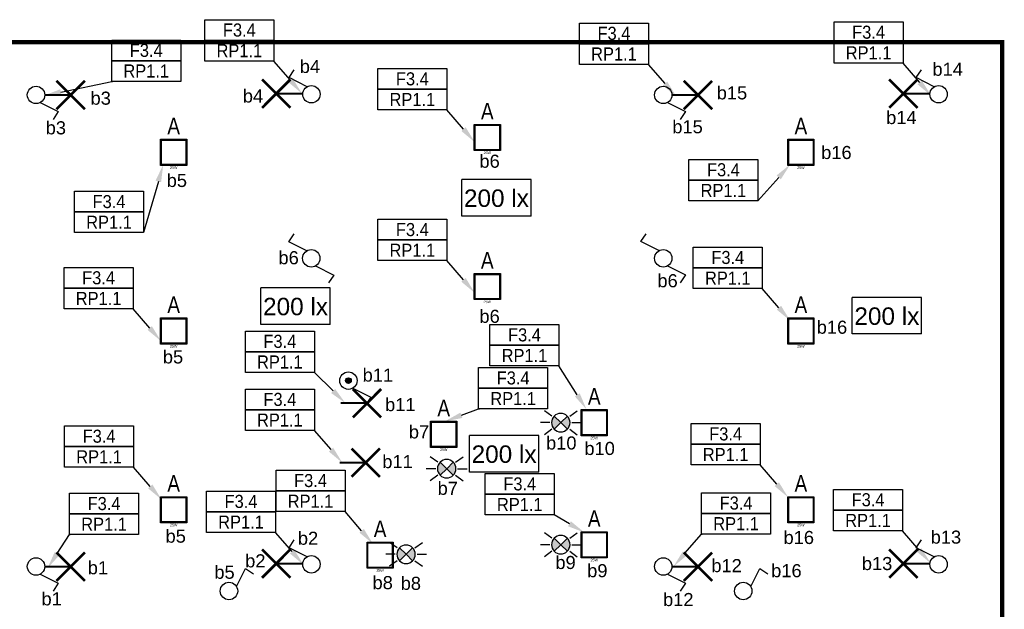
# Model space of a CAD drawing. Header units: millimetres. Extents: x 38270 to 48687, y 14738 to 20042.
# Tile 18 of 19: x 42995 to 44125, y 15613 to 16289. Entities that reach past the tile are written whole.
import ezdxf
from ezdxf import colors
from ezdxf.entities.mleader import LeaderData, LeaderLine
from ezdxf.enums import TextEntityAlignment as Align
from ezdxf.math import Vec2, Vec3

# ---------------------------------------------------------------- set-up
doc = ezdxf.new("R2010")
doc.units = ezdxf.units.MM
doc.linetypes.add('DASHED', pattern=[0.75, 0.5, -0.25])
for name, color, linetype in [('_IE_Adresy_Obwodów', 246, 'Continuous'), ('_IE_Czujki ruchu ośw', 170, 'Continuous'), ('_IE_Nateżenie oświetlenia AW', 94, 'Continuous'), ('_IE_Natężenia oświetlenia', 240, 'Continuous'), ('_IE_Oświetlenie podstawowe oprawy', 5, 'Continuous'), ('_IE_Strefy oddziaływania rozdzielnic elektrycznych', 240, 'Continuous'), ('_IE_Strefy sterowania ośw', 242, 'Continuous'), ('_IE_Strefy sterowania oświetleniem', 242, 'Continuous'), ('_IE_Łączniki_ośw_IP20', 5, 'Continuous'), ('_IE_Łączniki_ośw_IP44', 5, 'Continuous')]:
    doc.layers.add(name, color=color, linetype=linetype)
doc.layers.add('_IE_punkty oświetleniowe', color=170, linetype='Continuous', lineweight=40)
doc.styles.add('ARIAL', font='arial.ttf')
doc.styles.add('ML-LENA', font='ARIALN.TTF')
doc.styles.get("Standard").update_dxf_attribs({"font": 'ARIAL.TTF'})

# ---------------------------------------------------------------- blocks, each defined once
blk = doc.blocks.new('Natężenie oświetlenia')
at = {"layer": '_IE_Natężenia oświetlenia', "color": 7, "linetype": 'Continuous'}
for p in [(-39.7, -20.9), (39.7, 20.9)]:
    blk.add_line(p, (-39.7, 20.9), dxfattribs=at)
at = {"layer": '_IE_Natężenia oświetlenia', "color": 7}
for q in [(39.7, 20.9), (-39.7, -20.9)]:
    blk.add_line((39.7, -20.9), q, dxfattribs=at)
at = {"layer": '_IE_Nateżenie oświetlenia AW', "style": 'ARIAL', "flags": 12}
blk.add_attdef('LUX', text='', height=20, dxfattribs=at).set_placement((0, 0), align=Align.MIDDLE)
blk = doc.blocks.new('*U5026')
at = {"layer": '_IE_Łączniki_ośw_IP20', "color": 170, "ltscale": 3}
for p, q in [((1421.7, 1534.5), (1432.2, 1555.2)), ((1432.2, 1555.2), (1441.2, 1549.2))]:
    blk.add_line(p, q, dxfattribs=at)
blk.add_circle((1413.1, 1529.5), 9.98, dxfattribs=at)
at = {"layer": '_IE_Strefy sterowania ośw', "style": 'ARIAL', "flags": 12}
blk.add_attdef('STREFAOŚW', text='', height=17, dxfattribs=at).set_placement((1503.3, 1537.3), align=Align.MIDDLE)
blk = doc.blocks.new('*U5022')
at = {"layer": '_IE_Łączniki_ośw_IP20', "color": 170, "ltscale": 3}
for p, q in [((1418, 1520.8), (1438.7, 1510.4)), ((1438.7, 1510.4), (1432.7, 1501.4))]:
    blk.add_line(p, q, dxfattribs=at)
blk.add_circle((1413.1, 1529.5), 9.98, dxfattribs=at)
at = {"layer": '_IE_Strefy sterowania ośw', "style": 'ARIAL', "flags": 12}
blk.add_attdef('STREFAOŚW', text='', height=17, dxfattribs=at).set_placement((1503.3, 1537.3), align=Align.MIDDLE)
blk = doc.blocks.new('*U5024')
at = {"layer": '_IE_Łączniki_ośw_IP20', "color": 170, "ltscale": 3}
for p, q in [((1387.4, 1548.6), (1393.4, 1557.6)), ((1408.1, 1538.2), (1387.4, 1548.6))]:
    blk.add_line(p, q, dxfattribs=at)
blk.add_circle((1413.1, 1529.5), 9.98, dxfattribs=at)
at = {"layer": '_IE_Strefy sterowania ośw', "style": 'ARIAL', "flags": 12}
blk.add_attdef('STREFAOŚW', text='', height=17, dxfattribs=at).set_placement((1503.3, 1537.3), align=Align.MIDDLE)
blk = doc.blocks.new('*U5029')
at = {"layer": '_IE_Łączniki_ośw_IP20', "color": 170, "ltscale": 3}
for p, q in [((1387.4, 1548.7), (1393.4, 1557.7)), ((1408.1, 1538.3), (1387.4, 1548.7)), ((1418, 1520.8), (1438.7, 1510.4)), ((1438.7, 1510.4), (1432.7, 1501.4))]:
    blk.add_line(p, q, dxfattribs=at)
blk.add_circle((1413.1, 1529.5), 9.98, dxfattribs=at)
at = {"layer": '_IE_Strefy sterowania ośw', "style": 'ARIAL', "flags": 12}
blk.add_attdef('STREFAOŚW', text='', height=17, dxfattribs=at).set_placement((1503.3, 1537.3), align=Align.MIDDLE)
blk = doc.blocks.new('*U5031')
at = {"layer": '_IE_Łączniki_ośw_IP20', "color": 170, "ltscale": 3}
for p, q in [((1387.4, 1548.6), (1393.4, 1557.6)), ((1408.1, 1538.2), (1387.4, 1548.6)), ((1418.1, 1520.7), (1438.8, 1510.3)), ((1438.8, 1510.3), (1432.8, 1501.3))]:
    blk.add_line(p, q, dxfattribs=at)
blk.add_circle((1413.1, 1529.5), 9.98, dxfattribs=at)
at = {"layer": '_IE_Strefy sterowania ośw', "style": 'ARIAL', "flags": 12}
blk.add_attdef('STREFAOŚW', text='', height=17, dxfattribs=at).set_placement((1503.3, 1537.3), align=Align.MIDDLE)
blk = doc.blocks.new('*U5042')
at = {"layer": '_IE_punkty oświetleniowe', "ltscale": 2}
blk.add_line((0, 0), (29.9, 0), dxfattribs=at)
at = {"layer": '_IE_punkty oświetleniowe', "ltscale": 2, "const_width": 3}
for points in [[(16.3, -16.3), (-16.3, 16.3)], [(16.3, 16.3), (-16.3, -16.3)]]:
    blk.add_lwpolyline(points, dxfattribs=at)
blk = doc.blocks.new('*U5046')
at = {"layer": '_IE_Łączniki_ośw_IP44'}
h = blk.add_hatch(color=170, dxfattribs=at)
edge = h.paths.add_edge_path()
edge.add_arc((1413.1, 1529.5), 3.27, 270, 630)
at = {"layer": '_IE_Łączniki_ośw_IP20', "color": 170, "ltscale": 3}
for p, q in [((1418, 1520.8), (1438.7, 1510.4)), ((1438.7, 1510.4), (1432.7, 1501.4))]:
    blk.add_line(p, q, dxfattribs=at)
blk.add_circle((1413.1, 1529.5), 9.98, dxfattribs=at)
at = {"layer": '_IE_Łączniki_ośw_IP44', "color": 170}
blk.add_circle((1413.1, 1529.5), 3.27, dxfattribs=at)
at = {"layer": '_IE_Strefy sterowania ośw', "style": 'ARIAL', "flags": 12}
blk.add_attdef('STREFAOŚW', text='', height=17, dxfattribs=at).set_placement((1503.3, 1537.3), align=Align.MIDDLE)
blk = doc.blocks.new('Czujka ruchu sufitowa')
at = {"layer": '_IE_Czujki ruchu ośw'}
for points in [[(3278, 380.4), (3285.5, 373), (3278, 365.5, -0.414214)], [(3293, 380.4), (3285.5, 373), (3293, 365.5, 0.414214)]]:
    blk.add_hatch(color=170, dxfattribs=at).paths.add_polyline_path(points)
at = {"layer": '_IE_Czujki ruchu ośw', "color": 170}
for p, q in [((3275.3, 380.4), (3266.6, 386.7)), ((3295.7, 380.4), (3304.4, 386.7)), ((3285.5, 373), (3278, 380.4)), ((3285.5, 373), (3293, 380.4)), ((3272.9, 373), (3262.1, 373)), ((3275.3, 365.5), (3266.6, 359.2)), ((3278, 365.5), (3285.5, 373)), ((3293, 365.5), (3285.5, 373)), ((3295.7, 365.5), (3304.4, 359.2)), ((3298.1, 373), (3308.9, 373))]:
    blk.add_line(p, q, dxfattribs=at)
for start, end in [(90, 270), (270, 90)]:
    blk.add_arc((3285.5, 373), 10.6, start, end, dxfattribs=at)
blk = doc.blocks.new('F8R3B6Q8J0')
h = blk.add_hatch(color=0)
h.dxf.hatch_style = 1
h.paths.add_polyline_path([(-0.15, -0.15), (-0.15, 0.15), (0.15, 0.15), (0.15, -0.15)])
h.paths.add_polyline_path([(-0.14, -0.14), (-0.14, 0.14), (0.14, 0.14), (0.14, -0.14)], flags=16)
at = {"color": 0}
for p, q in [((-0.15, -0.15, 0.055), (-0.15, 0.15)), ((-0.15, 0.15), (0.15, 0.15, 0.055)), ((-0.14, -0.14), (-0.14, 0.14)), ((-0.14, 0.14), (0.14, 0.14)), ((0.14, 0.14), (0.14, -0.14)), ((0.15, 0.15, 0.055), (0.15, -0.15)), ((0.15, -0.15), (-0.15, -0.15, 0.055)), ((0.14, -0.14), (-0.14, -0.14))]:
    blk.add_line(p, q, dxfattribs=at)
at = {"color": 0, "style": 'ML-LENA'}
blk.add_attdef('SYMBOL', text='', height=0.19, dxfattribs=at).set_placement((0, 0.15, 244.664), align=Align.BOTTOM_CENTER)
blk.add_attdef('Atr3', text='', height=0.16, dxfattribs=at).set_placement((-0.175, 0, -3.372), align=Align.MIDDLE_RIGHT)
blk.add_attdef('Atr1', text='', height=0.16, dxfattribs=at).set_placement((0.174, 0, -3.399), align=Align.MIDDLE_LEFT)
for tag, height, p in [('Atr2', 0.16, (0, -0.197, -3.399)), ('MOC', 0.03, (0, -0.16))]:
    blk.add_attdef(tag, text='', height=height, dxfattribs=at).set_placement(p, align=Align.TOP_CENTER)
blk = doc.blocks.new('*U36201')
at = {"layer": '_IE_Adresy_Obwodów', "color": 7}
for points in [[(-792, 474), (0, 474), (0, 237), (-792, 237)], [(-792, 237), (0, 237), (0, 0), (-792, 0)]]:
    blk.add_lwpolyline(points, close=True, dxfattribs=at)
at = {"layer": '_IE_Adresy_Obwodów', "width": 0.9, "flags": 12}
for tag, p in [('ADRES', (-396, 356)), ('ROZDZ', (-396, 119))]:
    blk.add_attdef(tag, text='', height=150, dxfattribs=at).set_placement(p, align=Align.MIDDLE)
ml = blk.add_multileader_mtext('Standard')
ml.set_content(' ')
ml.set_leader_properties()
ml.build(insert=Vec2(0, 0))
ml.multileader.update_dxf_attribs({"arrow_head_size": 200})
ctx = ml.context
ctx.base_point, ctx.arrow_head_size, ctx.plane_origin = Vec3(-14, 0), 200, Vec3(553, 72)
ctx.text_align_type = 2
notes = []
notes.append((ctx, [(0, (1, 1, 0), (0, 0), (-1, 0), 8, [(0, [(322, -372), (0, 0)], 0, [])])]))
ctx.mtext.insert, ctx.mtext.alignment, ctx.mtext.flow_direction = Vec3(-10, 2), 3, 5
for ctx, leaders in notes:
    for number, flags, end, landing, length, lines in leaders:
        leader = LeaderData()
        leader.index, (leader.has_last_leader_line, leader.has_dogleg_vector, leader.attachment_direction) = number, flags
        leader.last_leader_point, leader.dogleg_vector, leader.dogleg_length = Vec3(end), Vec3(landing), length
        for number, points, colour, breaks in lines:
            line = LeaderLine()
            line.index, line.vertices, line.color, line.breaks = number, Vec3.list(points), colors.encode_raw_color(colour), breaks
            leader.lines.append(line)
        ctx.leaders.append(leader)
blk = doc.blocks.new('*U36249')
at = {"layer": '_IE_Adresy_Obwodów', "color": 7}
for points in [[(-792, 474), (0, 474), (0, 237), (-792, 237)], [(-792, 237), (0, 237), (0, 0), (-792, 0)]]:
    blk.add_lwpolyline(points, close=True, dxfattribs=at)
at = {"layer": '_IE_Adresy_Obwodów', "width": 0.9, "flags": 12}
for tag, p in [('ADRES', (-396, 356)), ('ROZDZ', (-396, 119))]:
    blk.add_attdef(tag, text='', height=150, dxfattribs=at).set_placement(p, align=Align.MIDDLE)
ml = blk.add_multileader_mtext('Standard')
ml.set_content(' ')
ml.set_leader_properties()
ml.build(insert=Vec2(0, 0))
ml.multileader.update_dxf_attribs({"arrow_head_size": 200})
ctx = ml.context
ctx.base_point, ctx.arrow_head_size, ctx.plane_origin = Vec3(-14, 0), 200, Vec3(553, 72)
ctx.text_align_type = 2
notes = []
notes.append((ctx, [(0, (1, 1, 0), (0, 0), (-1, 0), 8, [(0, [(226, 779), (0, 0)], 0, [])])]))
ctx.mtext.insert, ctx.mtext.alignment, ctx.mtext.flow_direction = Vec3(-10, 2), 3, 5
for ctx, leaders in notes:
    for number, flags, end, landing, length, lines in leaders:
        leader = LeaderData()
        leader.index, (leader.has_last_leader_line, leader.has_dogleg_vector, leader.attachment_direction) = number, flags
        leader.last_leader_point, leader.dogleg_vector, leader.dogleg_length = Vec3(end), Vec3(landing), length
        for number, points, colour, breaks in lines:
            line = LeaderLine()
            line.index, line.vertices, line.color, line.breaks = number, Vec3.list(points), colors.encode_raw_color(colour), breaks
            leader.lines.append(line)
        ctx.leaders.append(leader)
blk = doc.blocks.new('*U36250')
at = {"layer": '_IE_Adresy_Obwodów', "color": 7}
for points in [[(-792, 474), (0, 474), (0, 237), (-792, 237)], [(-792, 237), (0, 237), (0, 0), (-792, 0)]]:
    blk.add_lwpolyline(points, close=True, dxfattribs=at)
at = {"layer": '_IE_Adresy_Obwodów', "width": 0.9, "flags": 12}
for tag, p in [('ADRES', (-396, 356)), ('ROZDZ', (-396, 119))]:
    blk.add_attdef(tag, text='', height=150, dxfattribs=at).set_placement(p, align=Align.MIDDLE)
ml = blk.add_multileader_mtext('Standard')
ml.set_content(' ')
ml.set_leader_properties()
ml.build(insert=Vec2(0, 0))
ml.multileader.update_dxf_attribs({"arrow_head_size": 200})
ctx = ml.context
ctx.base_point, ctx.arrow_head_size, ctx.plane_origin = Vec3(-784, 0), 200, Vec3(-1346, 72)
notes = []
notes.append((ctx, [(0, (1, 1, 0), (-792, 0), (1, 0), 8, [(0, [(-1572, -164), (-792, 0)], 0, [])])]))
ctx.mtext.insert, ctx.mtext.flow_direction = Vec3(-782, 2), 5
for ctx, leaders in notes:
    for number, flags, end, landing, length, lines in leaders:
        leader = LeaderData()
        leader.index, (leader.has_last_leader_line, leader.has_dogleg_vector, leader.attachment_direction) = number, flags
        leader.last_leader_point, leader.dogleg_vector, leader.dogleg_length = Vec3(end), Vec3(landing), length
        for number, points, colour, breaks in lines:
            line = LeaderLine()
            line.index, line.vertices, line.color, line.breaks = number, Vec3.list(points), colors.encode_raw_color(colour), breaks
            leader.lines.append(line)
        ctx.leaders.append(leader)
blk = doc.blocks.new('*U36253')
at = {"layer": '_IE_Adresy_Obwodów', "color": 7}
for points in [[(-792, 474), (0, 474), (0, 237), (-792, 237)], [(-792, 237), (0, 237), (0, 0), (-792, 0)]]:
    blk.add_lwpolyline(points, close=True, dxfattribs=at)
at = {"layer": '_IE_Adresy_Obwodów', "width": 0.9, "flags": 12}
for tag, p in [('ADRES', (-396, 356)), ('ROZDZ', (-396, 119))]:
    blk.add_attdef(tag, text='', height=150, dxfattribs=at).set_placement(p, align=Align.MIDDLE)
ml = blk.add_multileader_mtext('Standard')
ml.set_content(' ')
ml.set_leader_properties()
ml.build(insert=Vec2(0, 0))
ml.multileader.update_dxf_attribs({"arrow_head_size": 200})
ctx = ml.context
ctx.base_point, ctx.arrow_head_size, ctx.plane_origin = Vec3(-784, 0), 200, Vec3(-1346, 72)
notes = []
notes.append((ctx, [(0, (1, 1, 0), (-792, 0), (1, 0), 8, [(0, [(-1044, -384), (-792, 0)], 0, [])])]))
ctx.mtext.insert, ctx.mtext.flow_direction = Vec3(-782, 2), 5
for ctx, leaders in notes:
    for number, flags, end, landing, length, lines in leaders:
        leader = LeaderData()
        leader.index, (leader.has_last_leader_line, leader.has_dogleg_vector, leader.attachment_direction) = number, flags
        leader.last_leader_point, leader.dogleg_vector, leader.dogleg_length = Vec3(end), Vec3(landing), length
        for number, points, colour, breaks in lines:
            line = LeaderLine()
            line.index, line.vertices, line.color, line.breaks = number, Vec3.list(points), colors.encode_raw_color(colour), breaks
            leader.lines.append(line)
        ctx.leaders.append(leader)
blk = doc.blocks.new('*U42545')
at = {"layer": '_IE_Adresy_Obwodów', "color": 7}
for points in [[(-792, 474), (0, 474), (0, 237), (-792, 237)], [(-792, 237), (0, 237), (0, 0), (-792, 0)]]:
    blk.add_lwpolyline(points, close=True, dxfattribs=at)
at = {"layer": '_IE_Adresy_Obwodów', "width": 0.9, "flags": 12}
for tag, p in [('ADRES', (-396, 356)), ('ROZDZ', (-396, 119))]:
    blk.add_attdef(tag, text='', height=150, dxfattribs=at).set_placement(p, align=Align.MIDDLE)
ml = blk.add_multileader_mtext('Standard')
ml.set_content(' ')
ml.set_leader_properties()
ml.build(insert=Vec2(0, 0))
ml.multileader.update_dxf_attribs({"arrow_head_size": 200})
ctx = ml.context
ctx.base_point, ctx.arrow_head_size, ctx.plane_origin = Vec3(-14, 0), 200, Vec3(553, 72)
ctx.text_align_type = 2
notes = []
notes.append((ctx, [(0, (1, 1, 0), (0, 0), (-1, 0), 8, [(0, [(357, -354), (0, 0)], 0, [])])]))
ctx.mtext.insert, ctx.mtext.alignment, ctx.mtext.flow_direction = Vec3(-10, 2), 3, 5
for ctx, leaders in notes:
    for number, flags, end, landing, length, lines in leaders:
        leader = LeaderData()
        leader.index, (leader.has_last_leader_line, leader.has_dogleg_vector, leader.attachment_direction) = number, flags
        leader.last_leader_point, leader.dogleg_vector, leader.dogleg_length = Vec3(end), Vec3(landing), length
        for number, points, colour, breaks in lines:
            line = LeaderLine()
            line.index, line.vertices, line.color, line.breaks = number, Vec3.list(points), colors.encode_raw_color(colour), breaks
            leader.lines.append(line)
        ctx.leaders.append(leader)
blk = doc.blocks.new('*U42547')
at = {"layer": '_IE_Adresy_Obwodów', "color": 7}
for points in [[(-792, 474), (0, 474), (0, 237), (-792, 237)], [(-792, 237), (0, 237), (0, 0), (-792, 0)]]:
    blk.add_lwpolyline(points, close=True, dxfattribs=at)
at = {"layer": '_IE_Adresy_Obwodów', "width": 0.9, "flags": 12}
for tag, p in [('ADRES', (-396, 356)), ('ROZDZ', (-396, 119))]:
    blk.add_attdef(tag, text='', height=150, dxfattribs=at).set_placement(p, align=Align.MIDDLE)
ml = blk.add_multileader_mtext('Standard')
ml.set_content(' ')
ml.set_leader_properties()
ml.build(insert=Vec2(0, 0))
ml.multileader.update_dxf_attribs({"arrow_head_size": 200})
ctx = ml.context
ctx.base_point, ctx.arrow_head_size, ctx.plane_origin = Vec3(-14, 0), 200, Vec3(553, 72)
ctx.text_align_type = 2
notes = []
notes.append((ctx, [(0, (1, 1, 0), (0, 0), (-1, 0), 8, [(0, [(347, -203), (0, 0)], 0, [])])]))
ctx.mtext.insert, ctx.mtext.alignment, ctx.mtext.flow_direction = Vec3(-10, 2), 3, 5
for ctx, leaders in notes:
    for number, flags, end, landing, length, lines in leaders:
        leader = LeaderData()
        leader.index, (leader.has_last_leader_line, leader.has_dogleg_vector, leader.attachment_direction) = number, flags
        leader.last_leader_point, leader.dogleg_vector, leader.dogleg_length = Vec3(end), Vec3(landing), length
        for number, points, colour, breaks in lines:
            line = LeaderLine()
            line.index, line.vertices, line.color, line.breaks = number, Vec3.list(points), colors.encode_raw_color(colour), breaks
            leader.lines.append(line)
        ctx.leaders.append(leader)
blk = doc.blocks.new('*U42549')
at = {"layer": '_IE_Adresy_Obwodów', "color": 7}
for points in [[(-792, 474), (0, 474), (0, 237), (-792, 237)], [(-792, 237), (0, 237), (0, 0), (-792, 0)]]:
    blk.add_lwpolyline(points, close=True, dxfattribs=at)
at = {"layer": '_IE_Adresy_Obwodów', "width": 0.9, "flags": 12}
for tag, p in [('ADRES', (-396, 356)), ('ROZDZ', (-396, 119))]:
    blk.add_attdef(tag, text='', height=150, dxfattribs=at).set_placement(p, align=Align.MIDDLE)
ml = blk.add_multileader_mtext('Standard')
ml.set_content(' ')
ml.set_leader_properties()
ml.build(insert=Vec2(0, 0))
ml.multileader.update_dxf_attribs({"arrow_head_size": 200})
ctx = ml.context
ctx.base_point, ctx.arrow_head_size, ctx.plane_origin = Vec3(-14, 0), 200, Vec3(553, 72)
ctx.text_align_type = 2
notes = []
notes.append((ctx, [(0, (1, 1, 0), (0, 0), (-1, 0), 8, [(0, [(317, -501), (0, 0)], 0, [])])]))
ctx.mtext.insert, ctx.mtext.alignment, ctx.mtext.flow_direction = Vec3(-10, 2), 3, 5
for ctx, leaders in notes:
    for number, flags, end, landing, length, lines in leaders:
        leader = LeaderData()
        leader.index, (leader.has_last_leader_line, leader.has_dogleg_vector, leader.attachment_direction) = number, flags
        leader.last_leader_point, leader.dogleg_vector, leader.dogleg_length = Vec3(end), Vec3(landing), length
        for number, points, colour, breaks in lines:
            line = LeaderLine()
            line.index, line.vertices, line.color, line.breaks = number, Vec3.list(points), colors.encode_raw_color(colour), breaks
            leader.lines.append(line)
        ctx.leaders.append(leader)
blk = doc.blocks.new('*U36258')
at = {"layer": '_IE_Adresy_Obwodów', "color": 7}
for points in [[(-792, 474), (0, 474), (0, 237), (-792, 237)], [(-792, 237), (0, 237), (0, 0), (-792, 0)]]:
    blk.add_lwpolyline(points, close=True, dxfattribs=at)
at = {"layer": '_IE_Adresy_Obwodów', "width": 0.9, "flags": 12}
for tag, p in [('ADRES', (-396, 356)), ('ROZDZ', (-396, 119))]:
    blk.add_attdef(tag, text='', height=150, dxfattribs=at).set_placement(p, align=Align.MIDDLE)
ml = blk.add_multileader_mtext('Standard')
ml.set_content(' ')
ml.set_leader_properties()
ml.build(insert=Vec2(0, 0))
ml.multileader.update_dxf_attribs({"arrow_head_size": 200})
ctx = ml.context
ctx.base_point, ctx.arrow_head_size, ctx.plane_origin = Vec3(-14, 0), 200, Vec3(553, 72)
ctx.text_align_type = 2
notes = []
notes.append((ctx, [(0, (1, 1, 0), (0, 0), (-1, 0), 8, [(0, [(371, 418), (0, 0)], 0, [])])]))
ctx.mtext.insert, ctx.mtext.alignment, ctx.mtext.flow_direction = Vec3(-10, 2), 3, 5
for ctx, leaders in notes:
    for number, flags, end, landing, length, lines in leaders:
        leader = LeaderData()
        leader.index, (leader.has_last_leader_line, leader.has_dogleg_vector, leader.attachment_direction) = number, flags
        leader.last_leader_point, leader.dogleg_vector, leader.dogleg_length = Vec3(end), Vec3(landing), length
        for number, points, colour, breaks in lines:
            line = LeaderLine()
            line.index, line.vertices, line.color, line.breaks = number, Vec3.list(points), colors.encode_raw_color(colour), breaks
            leader.lines.append(line)
        ctx.leaders.append(leader)
blk = doc.blocks.new('*U36254')
at = {"layer": '_IE_Adresy_Obwodów', "color": 7}
for points in [[(-792, 474), (0, 474), (0, 237), (-792, 237)], [(-792, 237), (0, 237), (0, 0), (-792, 0)]]:
    blk.add_lwpolyline(points, close=True, dxfattribs=at)
at = {"layer": '_IE_Adresy_Obwodów', "width": 0.9, "flags": 12}
for tag, p in [('ADRES', (-396, 356)), ('ROZDZ', (-396, 119))]:
    blk.add_attdef(tag, text='', height=150, dxfattribs=at).set_placement(p, align=Align.MIDDLE)
ml = blk.add_multileader_mtext('Standard')
ml.set_content(' ')
ml.set_leader_properties()
ml.build(insert=Vec2(0, 0))
ml.multileader.update_dxf_attribs({"arrow_head_size": 200})
ctx = ml.context
ctx.base_point, ctx.arrow_head_size, ctx.plane_origin = Vec3(-784, 0), 200, Vec3(-1346, 72)
notes = []
notes.append((ctx, [(0, (1, 1, 0), (-792, 0), (1, 0), 8, [(0, [(-1114, -372), (-792, 0)], 0, [])])]))
ctx.mtext.insert, ctx.mtext.flow_direction = Vec3(-782, 2), 5
for ctx, leaders in notes:
    for number, flags, end, landing, length, lines in leaders:
        leader = LeaderData()
        leader.index, (leader.has_last_leader_line, leader.has_dogleg_vector, leader.attachment_direction) = number, flags
        leader.last_leader_point, leader.dogleg_vector, leader.dogleg_length = Vec3(end), Vec3(landing), length
        for number, points, colour, breaks in lines:
            line = LeaderLine()
            line.index, line.vertices, line.color, line.breaks = number, Vec3.list(points), colors.encode_raw_color(colour), breaks
            leader.lines.append(line)
        ctx.leaders.append(leader)
blk = doc.blocks.new('*U36256')
at = {"layer": '_IE_Adresy_Obwodów', "color": 7}
for points in [[(-792, 474), (0, 474), (0, 237), (-792, 237)], [(-792, 237), (0, 237), (0, 0), (-792, 0)]]:
    blk.add_lwpolyline(points, close=True, dxfattribs=at)
at = {"layer": '_IE_Adresy_Obwodów', "width": 0.9, "flags": 12}
for tag, p in [('ADRES', (-396, 356)), ('ROZDZ', (-396, 119))]:
    blk.add_attdef(tag, text='', height=150, dxfattribs=at).set_placement(p, align=Align.MIDDLE)
ml = blk.add_multileader_mtext('Standard')
ml.set_content(' ')
ml.set_leader_properties()
ml.build(insert=Vec2(0, 0))
ml.multileader.update_dxf_attribs({"arrow_head_size": 200})
ctx = ml.context
ctx.base_point, ctx.arrow_head_size, ctx.plane_origin = Vec3(-784, 0), 200, Vec3(-1346, 72)
notes = []
notes.append((ctx, [(0, (1, 1, 0), (-792, 0), (1, 0), 8, [(0, [(-1178, -141), (-792, 0)], 0, [])])]))
ctx.mtext.insert, ctx.mtext.flow_direction = Vec3(-782, 2), 5
for ctx, leaders in notes:
    for number, flags, end, landing, length, lines in leaders:
        leader = LeaderData()
        leader.index, (leader.has_last_leader_line, leader.has_dogleg_vector, leader.attachment_direction) = number, flags
        leader.last_leader_point, leader.dogleg_vector, leader.dogleg_length = Vec3(end), Vec3(landing), length
        for number, points, colour, breaks in lines:
            line = LeaderLine()
            line.index, line.vertices, line.color, line.breaks = number, Vec3.list(points), colors.encode_raw_color(colour), breaks
            leader.lines.append(line)
        ctx.leaders.append(leader)

msp = doc.modelspace()

# ---------------------------------------------------------------- linework, layer by layer
at = {"layer": '_IE_Strefy oddziaływania rozdzielnic elektrycznych', "linetype": 'DASHED', "ltscale": 10, "const_width": 5}
msp.add_lwpolyline([(38272.3, 16263.8), (44122.3, 16263.8), (44122.3, 14740.8), (38272.3, 14740.8)], close=True, dxfattribs=at)

# ---------------------------------------------------------------- block references
at = {"layer": '_IE_Adresy_Obwodów', "xscale": 0.1, "yscale": 0.1, "zscale": 0.1}
for name, p in [('*U36201', (43286.3, 16242)), ('*U36201', (44008.6, 16239.5)), ('*U36201', (43716.3, 16238.2)), ('*U36250', (43179.4, 16218.7)), ('*U36201', (43484.9, 16186)), ('*U36258', (43842, 16081.7)), ('*U36249', (43136.7, 16045.2)), ('*U36201', (43484.9, 16013.1)), ('*U36201', (43847, 15981.1)), ('*U36201', (43124.7, 15957.8)), ('*U42549', (43613.6, 15892.3)), ('*U42545', (43332.8, 15884.9)), ('*U36256', (43600.6, 15842.9)), ('*U36201', (43332.8, 15818.3)), ('*U36201', (43125.3, 15776.1)), ('*U36201', (43844.5, 15778.7)), ('*U36201', (43368, 15725.2)), ('*U42547', (43608.2, 15721.4)), ('*U36253', (43131, 15698.8)), ('*U36201', (43288.2, 15701.3)), ('*U36254', (43856.5, 15699.4)), ('*U36201', (44008, 15703.2))]:
    msp.add_blockref(name, p, dxfattribs=at).add_auto_attribs({'ADRES': 'F3.4', 'ROZDZ': 'RP1.1'})
at = {"layer": '_IE_Czujki ruchu ośw'}
for p in [(40330.2, 15454.2, 252.7), (40199.2, 15401.4), (40330.2, 15314.2, 252.7), (40152.6, 15303.2)]:
    msp.add_blockref('Czujka ruchu sufitowa', p, dxfattribs=at)
at = {"layer": '_IE_Natężenia oświetlenia'}
ref = msp.add_blockref('Natężenie oświetlenia', (43541.8, 16085.1), dxfattribs=at)
ref.add_attrib('LUX', '200 lx', dxfattribs={"height": 20, "style": 'ARIAL'}).set_placement((43541.8, 16085.1), align=Align.MIDDLE)
ref = msp.add_blockref('Natężenie oświetlenia', (43311.2, 15960.8), dxfattribs=at)
ref.add_attrib('LUX', '200 lx', dxfattribs={"height": 20, "style": 'ARIAL'}).set_placement((43311.2, 15960.8), align=Align.MIDDLE)
ref = msp.add_blockref('Natężenie oświetlenia', (43990, 15949.8), dxfattribs=at)
ref.add_attrib('LUX', '200 lx', dxfattribs={"height": 20, "style": 'ARIAL'}).set_placement((43990, 15949.8), align=Align.MIDDLE)
ref = msp.add_blockref('Natężenie oświetlenia', (43550.6, 15791.5), dxfattribs=at)
ref.add_attrib('LUX', '200 lx', dxfattribs={"height": 20, "style": 'ARIAL'}).set_placement((43550.6, 15791.5), align=Align.MIDDLE)
at = {"layer": '_IE_Oświetlenie podstawowe oprawy', "xscale": 100, "yscale": 100, "zscale": 100}
for p in [(43531.3, 16154.3, 250), (43171.3, 16137.3, 250), (43891.3, 16137.3, 250), (43531.3, 15983.3, 250), (43171.3, 15932.3, 250), (43891.3, 15932.3, 250), (43654.1, 15827.2, 250), (43481.3, 15813.8, 250), (43171.3, 15727.3, 250), (43891.3, 15727.3, 250), (43654.1, 15687.1, 250), (43408.3, 15675.2, 250)]:
    msp.add_blockref('F8R3B6Q8J0', p, dxfattribs=at).add_auto_attribs({'SYMBOL': 'A', 'MOC': '25W'})
at = {"layer": '_IE_punkty oświetleniowe', "rotation": 180}
for p in [(43053.1, 16203), (43773.1, 16203), (43393.2, 15849.5), (43391.8, 15781.3), (43053.1, 15662), (43773.1, 15662)]:
    msp.add_blockref('*U5042', p, dxfattribs=at)
at = {"layer": '_IE_punkty oświetleniowe'}
for p in [(43289, 16204.6), (44009, 16204.6), (43289, 15665.5), (44009, 15665.5)]:
    msp.add_blockref('*U5042', p, dxfattribs=at)
at = {"layer": '_IE_Łączniki_ośw_IP20'}
for name, p in [('*U5024', (41916.3, 14674.4)), ('*U5024', (42636.3, 14674.4)), ('*U5022', (41600.2, 14673.6)), ('*U5022', (42320.2, 14673.6)), ('*U5031', (41916.2, 14486.2)), ('*U5029', (42320.2, 14486.2)), ('*U5024', (41916.3, 14135.2)), ('*U5024', (42636.3, 14135.2)), ('*U5022', (41600.2, 14132.7)), ('*U5022', (42320.2, 14132.7)), ('*U5026', (41821.7, 14104.6)), ('*U5026', (42412, 14104.6))]:
    msp.add_blockref(name, p, dxfattribs=at)
at = {"layer": '_IE_Łączniki_ośw_IP44'}
msp.add_blockref('*U5046', (41958.8, 14345.9), dxfattribs=at)

# ---------------------------------------------------------------- texts
at = {"layer": '_IE_Strefy sterowania oświetleniem', "char_height": 15, "attachment_point": 1, "style": 'ARIAL'}
for s, insert in [('b4', (43316.1, 16243.3)), ('b14', (44042.3, 16240.1)), ('b3', (43075.9, 16206.9)), ('b4', (43250.7, 16209.4)), ('b15', (43794.7, 16213)), ('b14', (43989.2, 16184.7)), ('b3', (43024.4, 16172.9)), ('b15', (43743.7, 16174.1)), ('b16', (43914.6, 16144.6)), ('b6', (43522.3, 16134.6)), ('b5', (43163.3, 16112.5)), ('b6', (43291.6, 16023.9)), ('b6', (43726.6, 15997.5)), ('b6', (43522.3, 15956.7)), ('b16', (43909.5, 15944.2)), ('b5', (43158.9, 15910.1)), ('b11', (43388.2, 15889.3)), ('b11', (43414, 15855.4)), ('b7', (43441.3, 15824.1)), ('b10', (43598.8, 15811.4)), ('b10', (43642.8, 15805.1)), ('b11', (43410.8, 15790)), ('b7', (43474.3, 15759.4)), ('b5', (43162, 15704.5)), ('b2', (43313.9, 15702.1)), ('b16', (43871.4, 15703)), ('b13', (44040.3, 15703.4)), ('b2', (43253.4, 15676.2)), ('b1', (43072.7, 15668.3)), ('b9', (43609.5, 15674.3)), ('b9', (43646, 15664.9)), ('b12', (43788.5, 15670.7)), ('b16', (43857.2, 15664.9)), ('b13', (43961.3, 15673.1)), ('b5', (43218, 15663.1)), ('b8', (43399.6, 15651.2)), ('b8', (43431.9, 15650.4)), ('b1', (43019.6, 15632.6)), ('b12', (43733.1, 15631.8))]:
    msp.add_mtext_dynamic_manual_height_columns(s, width=145.025, gutter_width=12.5, heights=[0], dxfattribs=dict(at, insert=insert))

doc.saveas('drawing.dxf')
